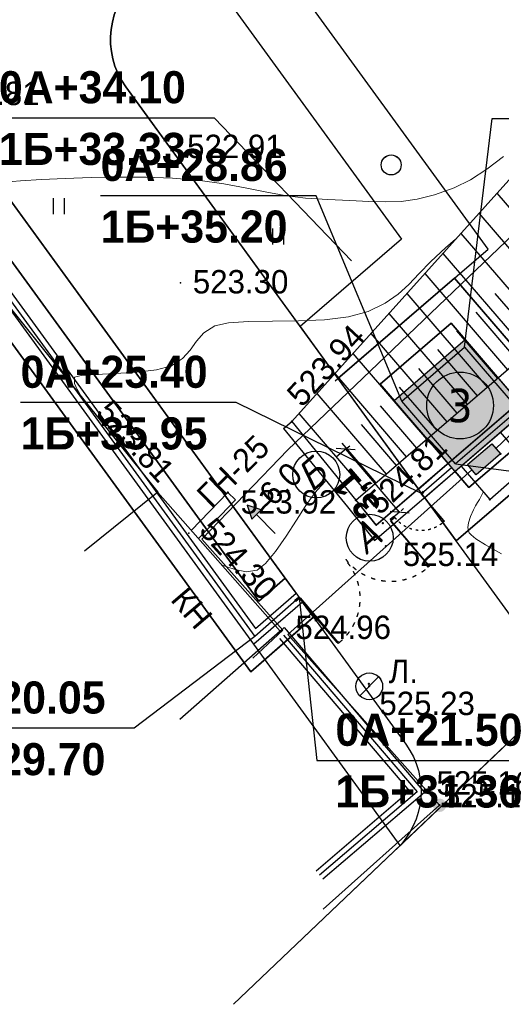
# Model space of a CAD drawing. Header units: millimetres. Extents: x 767170 to 66149698, y -983507 to 2493658.
# Tile 137 of 256: x 2430308 to 2448348, y -751363 to -714514. Entities that reach past the tile are written whole.
import ezdxf
from ezdxf.enums import TextEntityAlignment as Align

# ---------------------------------------------------------------- set-up
doc = ezdxf.new("R2010")
doc.units = ezdxf.units.MM
for name, pattern in [('ACAD_ISO03W100', [30, 12, -18]), ('Д_ТРОТ_ТРУБА', [3, 1.5, -1.5]), ('Контура низ откосов  Штриховая 0.1-0.5 - - - - - - -', [0.6, 0.1, -0.5])]:
    doc.linetypes.add(name, pattern=pattern)
for name, color, linetype in [('(004) Точки рельефа', 7, 'Continuous'), ('(004a) Точки рельефа (отк.)', 7, 'Continuous'), ('(007) Здания', 7, 'Continuous'), ('(011) Колодцы', 7, 'Continuous'), ('(013) Газ', 30, 'ИК_Газопровод -------г--------'), ('(022) Возд. Линии', 7, 'Continuous'), ('(025) Дорога', 7, 'Continuous'), ('(031) Горизонтали', 42, 'Continuous'), ('(035) Откосы', 7, 'Continuous'), ('(036) Растительность', 7, 'Continuous'), ('(038) Деревья', 7, 'Continuous'), ('(040) Ограда', 7, 'Continuous'), ('G_KOORD', 7, 'Continuous'), ('GLUXOY OG', 7, 'Continuous'), ('METALL OG', 7, 'Continuous'), ('Пикет', 7, 'Continuous')]:
    doc.layers.add(name, color=color, linetype=linetype)
doc.layers.add('ВВГ 3х2.5', color=5, linetype='Continuous', lineweight=40)
doc.styles.add('BM-431', font='txt')
doc.styles.add('D-431', font='txt')
doc.styles.add('FAYZXON', font='GOTHICB.TTF')
doc.styles.add('P-131', font='txt')
doc.styles.add('S', font='txtwr', dxfattribs={"oblique": 15})
doc.styles.get("Standard").update_dxf_attribs({"font": 'isocpeui.ttf'})
doc.styles.add('Tahoma', font='tahoma.ttf')
doc.linetypes.add('FENCELINE1', pattern='A,6.35,-2.54,[133,ltypeshp.shx,S=2.54,R=0,X=-2.54,Y=0],-2.54,25.4', length=36.83)
doc.linetypes.add('GAZ_VOZDUSH', pattern='A,1,-2,["~",Standard,S=3,R=0,X=-1.5,Y=-1.5],-1,10', length=14)
doc.linetypes.add('ИК_Газопровод -------г--------', pattern='A,9,-0.6,["Г",Standard,S=1.2,R=0,X=0,Y=-0.6],-1.2', length=10.8)
doc.linetypes.add('ОГРАДА_V_ПРОВ', pattern='A,2.5,["v",Standard,S=1,R=0,X=0,Y=0],5,["v",Standard,S=1,R=180,X=0,Y=0],2.5', length=10)
doc.linetypes.add('ОГРАДА_БЕТ', pattern='A,4,["|",Standard,S=0.8,R=0,X=0,Y=-0.8],4', length=8)
doc.linetypes.add('ОГРАДА_ГЛИН', pattern='A,4,["|",Standard,S=0.8,R=0,X=0,Y=-0.8],0.5,["|",Standard,S=0.8,R=0,X=0,Y=-0.8],3.5', length=8)
doc.linetypes.add('ОГРАДА_М_1М', pattern='A,2.5,["о",Standard,S=1,R=0,X=0,Y=-0.35],0.5,["0",Standard,S=0.5,R=0,X=-0.3,Y=-0.25],2.5', length=5.5)
doc.dimstyles.new('MAGENTA genplan dimension', dxfattribs={"dimtxt": 1000, "dimasz": 500, "dimexe": 200, "dimexo": 300, "dimgap": 100, "dimtad": 1, "dimdec": 1, "dimlfac": 0.001, "dimzin": 1, "dimtxsty": 'FAYZXON', "dimblk": 'OBLIQUE', "dimcen": 0, "dimclrd": 142, "dimclre": 142, "dimclrt": 6, "dimadec": 0, "dimazin": 0, "dimtfac": 1, "dimtdec": 1, "dimtmove": 0, "dimatfit": 3, "dimldrblk": 'OBLIQUE', "dimfxl": 1, "dimlwd": 30, "dimlwe": 30, "dimarcsym": 0})

# ---------------------------------------------------------------- blocks, each defined once
blk = doc.blocks.new('d')
at = {"layer": '(038) Деревья'}
blk.add_ellipse((0, 0), major_axis=(0.265, 0.265), ratio=1, start_param=5.497787, end_param=11.780972, dxfattribs=at)
blk = doc.blocks.new('I04010')
for p, q in [((-0.412273, 0.007146), (-0.412273, 1.207146)), ((0.387727, 1.207146), (0.387727, 0.007146))]:
    blk.add_line(p, q)
blk = doc.blocks.new('I01171-flat-6')
at = {"layer": '(011) Колодцы'}
blk.add_line((-0.349, -0.361), (0.349, 0.351), dxfattribs=at)
blk.add_circle((0, 0), 0.5, dxfattribs=at)
at = {"color": 4, "style": 'S', "oblique": 15}
blk.add_attdef('Z', (0.547, 0.808), '', height=1, rotation=90, dxfattribs=at)
blk = doc.blocks.new('U1073-flat-1')
blk.add_hatch(color=7).paths.add_polyline_path([(-0.618, -0.201), (0.292, 0.581), (0.618, 0.201), (-0.292, -0.581)])
at = {"color": 7}
blk.add_lwpolyline([(0.292, 0.581), (0.618, 0.201), (-0.292, -0.581), (-0.618, -0.201)], close=True, dxfattribs=at)
at = {"color": 4, "oblique": 15}
blk.add_attdef('Z', (0.07, -0.759), '', height=1, rotation=310.6527, dxfattribs=at)
blk = doc.blocks.new('wef-flat-8')
at = {"layer": '(025) Дорога', "linetype": 'Д_ТРОТ_ТРУБА'}
blk.add_hatch(color=0, dxfattribs=at).paths.add_polyline_path([(-1751554.747, -1402386.181), (-1751554.392, -1402385.83), (-1751554.921, -1402385.65)])
at = {"layer": '(022) Возд. Линии', "color": 0}
for points in [[(-1751554.921, -1402385.65), (-1751554.747, -1402386.181)], [(-1751553.867, -1402386.717), (-1751554.569, -1402386.006)]]:
    blk.add_lwpolyline(points, dxfattribs=at)
at = {"layer": '(025) Дорога', "color": 0, "linetype": 'Д_ТРОТ_ТРУБА'}
blk.add_lwpolyline([(-1751554.747, -1402386.181), (-1751554.392, -1402385.83), (-1751554.921, -1402385.65), (-1751554.747, -1402386.181)], close=True, dxfattribs=at)
blk.add_lwpolyline([(-1751554.747, -1402386.181), (-1751554.392, -1402385.83)], dxfattribs=at)
blk = doc.blocks.new('Topo Xos')
at = {"layer": '(013) Газ', "linetype": 'ByBlock', "transparency": 16777216}
h = blk.add_hatch(color=0, dxfattribs=at)
edge = h.paths.add_edge_path()
edge.add_arc((-6.717, -172.301), 0.25, 0, 360)
at = {"layer": '(004) Точки рельефа', "color": 7, "linetype": 'ByBlock', "lineweight": -2, "transparency": 16777216}
for p in [(-16.812, -147.631), (-16.429, -152.75), (-12.255, -157.943), (-4.437, -159.15), (-17.271, -160.588), (-9.862, -160.886), (-4.841, -160.855), (-16.116, -162.12), (-8.727, -162.599), (-12.696, -165.781), (-9.353, -167.849), (-7.282, -171.823)]:
    blk.add_point(p, dxfattribs=at)
at = {"layer": '(004a) Точки рельефа (отк.)', "color": 7, "linetype": 'ByBlock', "lineweight": -2, "transparency": 16777216}
for p in [(-14.645, -160.595), (-6.717, -172.301)]:
    blk.add_point(p, dxfattribs=at)
at = {"layer": '(007) Здания', "ltscale": 600, "transparency": 16777216}
for points in [[(-31.83, -142.262), (-30.121, -144.58), (-17.271, -160.588), (-20.017, -162.792)], [(-17.277, -160.592), (-12.696, -165.781), (-16.444, -169.09)]]:
    blk.add_lwpolyline(points, dxfattribs=at)
at = {"layer": '(013) Газ', "linetype": 'GAZ_VOZDUSH', "ltscale": 600, "transparency": 16777216, "flags": 128}
for points in [[(211.363, 129.819), (211.209, 128.871), (207.778, 121.494), (202.64, 118.683), (188.166, 85.176), (177.148, 55.188), (172.051, 44.881), (154.526, 10.276), (125.133, -20.235), (128.406, -27.612), (104.917, -48.213), (106.152, -52.909), (104.176, -59.427), (65.329, -101.114), (61.676, -103.137), (50.307, -114.313), (42.371, -118.322), (-2.23, -156.679), (-4.629, -158.957)], [(42.824, -105.462), (37.439, -110.659), (15.198, -132.624), (-12.398, -158.997), (-15.624, -162.344), (-12.587, -165.746), (-13.71, -166.794)], [(-5.51, -159.742), (-12.404, -165.914), (-6.717, -172.301), (-11.078, -176.184)]]:
    blk.add_lwpolyline(points, dxfattribs=at)
at = {"layer": '(031) Горизонтали', "color": 42, "linetype": 'Continuous', "lineweight": 0, "ltscale": 600, "transparency": 16777216}
for points in [[(-23.041, -148.976), (-22.413, -148.933), (-21.634, -148.886), (-20.74, -148.842), (-19.766, -148.808), (-18.748, -148.79), (-17.721, -148.796), (-16.722, -148.833), (-15.691, -148.92), (-14.798, -149.047), (-13.999, -149.195), (-13.252, -149.346), (-12.514, -149.482), (-11.744, -149.585), (-10.9, -149.636), (-10.077, -149.666), (-9.374, -149.702), (-8.749, -149.722), (-8.159, -149.703), (-7.562, -149.623), (-6.915, -149.46), (-6.177, -149.192), (-5.56, -148.888), (-4.945, -148.495), (-4.324, -148.024)], [(-20.143, -157.01), (-20.157, -156.974), (-20.201, -156.889), (-20.288, -156.736), (-20.391, -156.516), (-20.393, -156.283), (-20.143, -156.214), (-19.589, -156.176), (-18.853, -156.144), (-18.055, -156.095), (-17.317, -156.005), (-16.762, -155.85), (-16.348, -155.582), (-16.067, -155.267), (-15.829, -154.936), (-15.547, -154.624), (-15.133, -154.361), (-14.625, -154.245), (-13.881, -154.196), (-12.98, -154.182), (-12.002, -154.17), (-11.025, -154.128), (-10.129, -154.023), (-9.393, -153.822), (-8.756, -153.51), (-8.271, -153.176), (-7.87, -152.81), (-7.486, -152.405), (-7.052, -151.952), (-6.5, -151.445), (-6.12, -151.119)], [(-14.888, -163.298), (-14.687, -163.372), (-14.381, -163.48), (-13.966, -163.564), (-13.551, -163.505), (-13.238, -163.258), (-12.863, -162.8), (-12.464, -162.226), (-12.081, -161.635), (-11.754, -161.122), (-11.522, -160.785), (-11.301, -160.513), (-11.123, -160.306), (-10.981, -160.143)], [(-4.397, -162.896), (-4.998, -162.556), (-5.356, -162.327), (-5.535, -162.184), (-5.606, -162.105), (-5.625, -162.07), (-5.642, -162.019), (-5.656, -161.909), (-5.639, -161.732), (-5.566, -161.494), (-5.45, -161.24), (-5.374, -161.094), (-5.302, -160.975), (-5.224, -160.857), (-5.084, -160.581), (-5.081, -160.575)]]:
    blk.add_lwpolyline(points, dxfattribs=at)
at = {"layer": '(035) Откосы', "ltscale": 600, "transparency": 16777216}
for p, q in [((-4.572, -149.398), (-1.14, -153.393)), ((-5.246, -150.147), (-1.899, -154.044)), ((-5.921, -150.897), (-2.657, -154.696)), ((-6.595, -151.647), (-3.415, -155.347)), ((-7.269, -152.397), (-4.174, -155.999)), ((-7.943, -153.146), (-4.932, -156.65)), ((-4.647, -153.147), (-3.036, -155.022)), ((-8.617, -153.896), (-5.691, -157.302)), ((-5.363, -153.847), (-3.795, -155.673)), ((-9.291, -154.646), (-6.449, -157.954)), ((-6.079, -154.548), (-4.553, -156.325)), ((-9.965, -155.396), (-7.207, -158.605)), ((-6.796, -155.249), (-5.311, -156.976)), ((-10.639, -156.145), (-7.966, -159.257)), ((-7.512, -155.949), (-6.07, -157.628)), ((-11.313, -156.895), (-8.724, -159.908)), ((-8.228, -156.65), (-6.828, -158.279)), ((-11.987, -157.645), (-9.483, -160.56)), ((-8.944, -157.351), (-7.587, -158.931)), ((-9.66, -158.051), (-8.345, -159.583)), ((-10.377, -158.752), (-9.103, -160.234))]:
    blk.add_line(p, q, dxfattribs=at)
at = {"layer": '(035) Откосы', "linetype": 'Контура низ откосов  Штриховая 0.1-0.5 - - - - - - -', "ltscale": 600, "transparency": 16777216}
blk.add_lwpolyline([(14.281, -85.984), (20.727, -96.133), (32.163, -108.435), (36.083, -115.573), (35.908, -115.901), (35.074, -116.729), (19.635, -127.666), (6.134, -137.179), (-1.835, -146.353), (-12.255, -157.943)], dxfattribs=at)
at = {"layer": '(035) Откосы', "ltscale": 600, "transparency": 16777216}
blk.add_lwpolyline([(-9.862, -160.886), (2.903, -149.919), (7.746, -142.538), (25.311, -130.903), (40.01, -117.334), (40.328, -116.97), (40.386, -116.493), (34.649, -107.716), (22.507, -95.526), (14.281, -85.984)], dxfattribs=at)
at = {"layer": '(040) Ограда', "linetype": 'ОГРАДА_БЕТ', "ltscale": 600, "transparency": 16777216, "flags": 128}
for points in [[(-12.255, -157.943), (-9.862, -160.886), (-9.1, -161.822), (44.525, -115.774)], [(-12.565, -158.195), (-12.255, -157.943)], [(-16.018, -162.018), (-14.645, -160.595)]]:
    blk.add_lwpolyline(points, dxfattribs=at)
at = {"layer": '(040) Ограда', "ltscale": 600, "transparency": 16777216}
blk.add_lwpolyline([(-12.565, -158.195), (-10.172, -161.138), (-9.151, -162.393), (44.786, -116.077)], dxfattribs=at)
at = {"layer": '(040) Ограда', "linetype": 'ОГРАДА_V_ПРОВ', "ltscale": 600, "transparency": 16777216, "flags": 128}
blk.add_lwpolyline([(-5.91, -159.61), (-4.841, -160.855), (-3.377, -159.571), (-4.433, -158.341)], dxfattribs=at)
at = {"layer": '(040) Ограда', "ltscale": 600, "transparency": 16777216, "flags": 128}
for points in [[(-14.645, -160.595), (-14.357, -160.872)], [(-15.752, -162.319), (-14.357, -160.872)], [(-12.696, -165.78), (-12.546, -165.648), (-7.282, -171.823), (-11.087, -175.067)], [(-12.718, -166.062), (-7.846, -171.778), (-11.346, -174.762)]]:
    blk.add_lwpolyline(points, dxfattribs=at)
at = {"layer": '(040) Ограда', "linetype": 'ОГРАДА_М_1М', "ltscale": 600, "transparency": 16777216, "flags": 128}
blk.add_lwpolyline([(-12.566, -165.933), (-7.564, -171.8), (-11.216, -174.914)], dxfattribs=at)
at = {"layer": '(022) Возд. Линии', "transparency": 16777216}
for name, p in [('U1073-flat-1', (-5.055, -159.351)), ('wef-flat-8', (1751540.992, 1402224.584)), ('I01171-flat-6', (-9.353, -167.849))]:
    blk.add_blockref(name, p, dxfattribs=at)
at = {"layer": '(036) Растительность', "linetype": 'Continuous', "transparency": 16777216, "xscale": 0.5, "yscale": 0.5, "zscale": 0.5}
for p in [(-20.976, -150.186), (-12.753, -151.319)]:
    blk.add_blockref('I04010', p, dxfattribs=at)
at = {"layer": '(038) Деревья', "linetype": 'Continuous', "transparency": 16777216}
blk.add_blockref('d', (-8.532, -148.338), dxfattribs=at)
at = {"layer": '(004) Точки рельефа', "linetype": 'ByBlock', "transparency": 16777216, "char_height": 0.875, "attachment_point": 4, "style": 'D-431'}
for s, insert in [('522.91', (-16.175, -147.648)), ('523.30', (-15.961, -152.714)), ('525.14', (-8.097, -162.916)), ('524.96', (-12.118, -165.647)), ('525.23', (-8.975, -168.494)), ('525.16', (-6.836, -171.47))]:
    blk.add_mtext(s, dxfattribs=dict(at, insert=insert))
for s, insert, rotation in [('523.94', (-12.191, -157.15), 46.944), ('523.81', (-19.315, -157.345), 312.1815), ('524.81', (-9.251, -161.164), 43.9128), ('524.30', (-15.449, -161.753), 312.0803)]:
    blk.add_mtext(s, dxfattribs=dict(at, insert=insert, rotation=rotation))
at = {"layer": '(004a) Точки рельефа (отк.)', "linetype": 'ByBlock', "transparency": 16777216, "char_height": 0.875, "attachment_point": 4, "style": 'D-431'}
for s, insert in [('522.81', (-25.28, -145.668)), ('523.92', (-14.171, -160.953)), ('525.13', (-6.592, -171.951))]:
    blk.add_mtext(s, dxfattribs=dict(at, insert=insert))
at = {"layer": '(007) Здания', "transparency": 16777216, "style": 'P-131'}
blk.add_text('КН', height=0.88, rotation=310.4615, dxfattribs=at).set_placement((-16.832, -164.62))
at = {"layer": '(011) Колодцы', "transparency": 16777216, "style": 'BM-431'}
blk.add_text('Л.', height=0.875, dxfattribs=at).set_placement((-8.62, -167.726))
at = {"layer": '(013) Газ', "color": 0, "linetype": 'Continuous', "transparency": 16777216, "style": 'BM-431'}
for s, p in [('ГН-25', (-15.279, -161.216)), ('6.0', (-12.945, -161.153))]:
    blk.add_text(s, height=0.875, rotation=44.6423, dxfattribs=at).set_placement(p)
blk = doc.blocks.new('_Oblique')
at = {"color": 0, "linetype": 'ByBlock', "lineweight": -2}
blk.add_line((-0.5, -0.5), (0.5, 0.5), dxfattribs=at)
blk = doc.blocks.new('*D294')
at = {"color": 142, "lineweight": 30, "transparency": 16777216}
for p, q in [((1989123, -731441), (1989123, -731185)), ((1989123, -731385), (1992223, -731385)), ((1992223, -731441), (1992223, -731185))]:
    blk.add_line(p, q, dxfattribs=at)
at = {"color": 142, "lineweight": 30, "transparency": 16777216, "xscale": 500, "yscale": 500, "zscale": 500, "rotation": 180}
blk.add_blockref('_Oblique', (1989123, -731385), dxfattribs=at)
at = {"color": 142, "lineweight": 30, "transparency": 16777216, "xscale": 500, "yscale": 500, "zscale": 500}
blk.add_blockref('_Oblique', (1992223, -731385), dxfattribs=at)
at = {"color": 6, "transparency": 16777216, "insert": (1990673, -730689), "char_height": 1000, "attachment_point": 5, "style": 'FAYZXON'}
blk.add_mtext('3,1', dxfattribs=at)
blk = doc.blocks.new('*D295')
at = {"color": 142, "lineweight": 30, "transparency": 16777216}
for p, q in [((1986356, -727461), (1986356, -724361)), ((1986433, -724361), (1986556, -724361)), ((1986433, -727461), (1986556, -727461))]:
    blk.add_line(p, q, dxfattribs=at)
at = {"color": 142, "lineweight": 30, "transparency": 16777216, "xscale": 500, "yscale": 500, "zscale": 500}
for p, rotation in [((1986356, -724361), 90), ((1986356, -727461), 270)]:
    blk.add_blockref('_Oblique', p, dxfattribs=dict(at, rotation=rotation))
at = {"color": 6, "transparency": 16777216, "insert": (1985661, -725911), "char_height": 1000, "attachment_point": 5, "rotation": 90, "style": 'FAYZXON'}
blk.add_mtext('3,1', dxfattribs=at)
blk = doc.blocks.new('A$C086e4636')
at = {"color": 0, "lineweight": 30, "ltscale": 400}
for points in [[(-2733, 65), (-2524, 65), (-2524, -6), (-2733, -6)], [(-2500, 0), (-2500, -2452), (-2524, -2452), (-2524, 0)], [(2534, 0), (2534, -2452), (2558, -2452), (2558, 0)], [(2767, 65), (2558, 65), (2558, -6), (2767, -6)], [(-2524, -2452), (-2524, -2518), (-2458, -2518), (-2458, -2452)], [(2558, -2452), (2558, -2518), (2492, -2518), (2492, -2452)]]:
    blk.add_lwpolyline(points, close=True, dxfattribs=at)
at = {"color": 0, "linetype": 'ACAD_ISO03W100', "lineweight": 25, "ltscale": 15}
for points in [[(0, 0, -0.433127), (-2458, -2518)], [(34, 0, 0.433127), (2492, -2518)]]:
    blk.add_lwpolyline(points, format="xyb", dxfattribs=at)
blk = doc.blocks.new('A$Cdc330da0')
at = {"color": 0, "lineweight": 30, "ltscale": 400}
for points in [[(-2570, 1291), (-2360, 1291), (-2360, 1220), (-2570, 1220)], [(141, 1226), (141, -1226), (164, -1226), (164, 1226)], [(374, 1291), (164, 1291), (164, 1220), (374, 1220)], [(164, -1226), (164, -1292), (98, -1292), (98, -1226)]]:
    blk.add_lwpolyline(points, close=True, dxfattribs=at)
at = {"color": 0, "linetype": 'ACAD_ISO03W100', "lineweight": 25, "ltscale": 15}
blk.add_lwpolyline([(-2360, 1226, 0.433127), (98, -1292)], format="xyb", dxfattribs=at)
blk = doc.blocks.new('A$C506b9f70')
at = {"color": 0, "ltscale": 400, "xscale": 1.230330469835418, "yscale": 1.230330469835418, "zscale": 1.230330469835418, "rotation": 179.9999999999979}
blk.add_blockref('A$C086e4636', (-371, -1573), dxfattribs=at)
at = {"color": 0, "xscale": 0.7338707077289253, "yscale": 0.7338707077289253, "zscale": 0.7338707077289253, "rotation": 180.000000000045}
blk.add_blockref('A$Cdc330da0', (-5507, -705), dxfattribs=at)
blk = doc.blocks.new('KOORDINIR')
at = {"color": 0}
for tag, p in [('Y', (0, 1.2)), ('X', (0, -3.8))]:
    blk.add_attdef(tag, p, '', height=2.6, dxfattribs=at)
blk = doc.blocks.new('Eksplikatsia')
h = blk.add_hatch(color=2)
h.dxf.hatch_style = 1
edge = h.paths.add_edge_path()
edge.add_arc((0, 0), 1250, 0, 360)
at = {"lineweight": 30}
blk.add_circle((0, 0), 1250, dxfattribs=at)
at = {"color": 1}
blk.add_attdef('№', text='', height=1250, dxfattribs=at).set_placement((0, 0), align=Align.MIDDLE_CENTER)
blk = doc.blocks.new('asdaw1234141')
at = {"layer": '(013) Газ', "linetype": 'ByBlock'}
h = blk.add_hatch(color=0, dxfattribs=at)
edge = h.paths.add_edge_path()
edge.add_arc((-63376, -86269), 250, 0, 360)
at = {"layer": '(004) Точки рельефа', "color": 7, "linetype": 'ByBlock', "lineweight": -2}
for p in [(-68914, -71911), (-61096, -73118), (-66521, -74854), (-61500, -74823), (-65386, -76567), (-69355, -79749), (-66012, -81817), (-63941, -85791)]:
    blk.add_point(p, dxfattribs=at)
at = {"layer": '(004a) Точки рельефа (отк.)', "color": 7, "linetype": 'ByBlock', "lineweight": -2}
for p in [(-71304, -74563), (-63376, -86269)]:
    blk.add_point(p, dxfattribs=at)
at = {"layer": '(007) Здания', "ltscale": 600}
blk.add_lwpolyline([(-73936, -74561), (-69355, -79749), (-73103, -83058)], dxfattribs=at)
at = {"layer": '(013) Газ', "linetype": 'GAZ_VOZDUSH', "ltscale": 600, "flags": 128}
for points in [[(-13836, -19430), (-19220, -24627), (-41461, -46592), (-69057, -72965), (-72284, -76313), (-69246, -79714), (-70369, -80762)], [(-62169, -73710), (-69063, -79882), (-63376, -86269), (-67737, -90152)]]:
    blk.add_lwpolyline(points, dxfattribs=at)
at = {"layer": '(031) Горизонтали', "color": 42, "linetype": 'Continuous', "lineweight": 0, "ltscale": 600}
for points in [[(-71547, -77266), (-71346, -77340), (-71040, -77448), (-70626, -77532), (-70210, -77473), (-69897, -77227), (-69522, -76768), (-69123, -76195), (-68741, -75603), (-68414, -75090), (-68181, -74753), (-67960, -74481), (-67782, -74275), (-67640, -74111)], [(-61056, -76865), (-61657, -76524), (-62015, -76295), (-62194, -76153), (-62265, -76073), (-62284, -76038), (-62301, -75987), (-62316, -75877), (-62298, -75700), (-62226, -75462), (-62110, -75209), (-62034, -75063), (-61961, -74943), (-61883, -74825), (-61744, -74549), (-61741, -74543)]]:
    blk.add_lwpolyline(points, dxfattribs=at)
at = {"layer": '(035) Откосы', "ltscale": 600}
for p, q in [((-61232, -63366), (-57800, -67361)), ((-61906, -64116), (-58558, -68013)), ((-62580, -64866), (-59316, -68664)), ((-63254, -65615), (-60075, -69316)), ((-63928, -66365), (-60833, -69967)), ((-64602, -67115), (-61591, -70619)), ((-61306, -67115), (-59695, -68990)), ((-65276, -67864), (-62350, -71270)), ((-62022, -67816), (-60454, -69641)), ((-62739, -68516), (-61212, -70293)), ((-65950, -68614), (-63108, -71922)), ((-63455, -69217), (-61971, -70945)), ((-66624, -69364), (-63867, -72574)), ((-64171, -69918), (-62729, -71596)), ((-67298, -70114), (-64625, -73225)), ((-64887, -70618), (-63487, -72248)), ((-67972, -70863), (-65383, -73877)), ((-65603, -71319), (-64246, -72899)), ((-68646, -71613), (-66142, -74528)), ((-66320, -72020), (-65004, -73551)), ((-67036, -72720), (-65763, -74202))]:
    blk.add_line(p, q, dxfattribs=at)
at = {"layer": '(040) Ограда', "linetype": 'ОГРАДА_БЕТ', "ltscale": 600, "flags": 128}
for points in [[(-68914, -71911), (-66521, -74854), (-65760, -75790), (-12134, -29742)], [(-69224, -72163), (-68914, -71911)], [(-72677, -75987), (-71304, -74563)]]:
    blk.add_lwpolyline(points, dxfattribs=at)
at = {"layer": '(040) Ограда', "ltscale": 600}
blk.add_lwpolyline([(-69224, -72163), (-66831, -75106), (-65811, -76362), (-11873, -30045)], dxfattribs=at)
at = {"layer": '(040) Ограда', "linetype": 'ОГРАДА_V_ПРОВ', "ltscale": 600, "flags": 128}
blk.add_lwpolyline([(-62569, -73578), (-61500, -74823), (-60036, -73539), (-61092, -72309)], dxfattribs=at)
at = {"layer": '(040) Ограда', "ltscale": 600, "flags": 128}
for points in [[(-71304, -74563), (-71016, -74841)], [(-72412, -76287), (-71016, -74841)], [(-69355, -79749), (-69205, -79617), (-63941, -85791), (-67746, -89035)], [(-69378, -80031), (-64505, -85746), (-68005, -88731)]]:
    blk.add_lwpolyline(points, dxfattribs=at)
at = {"layer": '(040) Ограда', "linetype": 'ОГРАДА_М_1М', "ltscale": 600, "flags": 128}
blk.add_lwpolyline([(-69225, -79901), (-64223, -85769), (-67876, -88883)], dxfattribs=at)
at = {"layer": 'Пикет', "color": 7, "linetype": 'ByBlock', "lineweight": -2, "transparency": 16777216}
for p in [(-65510, -75711, 524778), (-66033, -81719, 525323), (-63786, -85597, 525304)]:
    blk.add_point(p, dxfattribs=at)
at = {"layer": '(022) Возд. Линии', "xscale": 1000, "yscale": 1000, "zscale": 1000}
for name, p in [('U1073-flat-1', (-61714, -73319)), ('wef-flat-8', (1751484333, 1402310616)), ('I01171-flat-6', (-66012, -81817))]:
    blk.add_blockref(name, p, dxfattribs=at)
at = {"layer": '(038) Деревья', "linetype": 'Continuous', "xscale": 1000, "yscale": 1000, "zscale": 1000}
blk.add_blockref('d', (-65192, -62306), dxfattribs=at)
at = {"layer": '(004) Точки рельефа', "linetype": 'ByBlock', "char_height": 875, "attachment_point": 4, "style": 'D-431'}
for s, insert, rotation in [('523.94', (-68850, -71118), 46.944), ('524.81', (-65910, -75132), 43.9128), ('524.30', (-72108, -75722), 312.0803)]:
    blk.add_mtext(s, dxfattribs=dict(at, insert=insert, rotation=rotation))
for s, insert in [('525.14', (-64756, -76884)), ('524.96', (-68777, -79615)), ('525.23', (-65634, -82462))]:
    blk.add_mtext(s, dxfattribs=dict(at, insert=insert))
at = {"layer": '(004a) Точки рельефа (отк.)', "linetype": 'ByBlock', "char_height": 875, "attachment_point": 4, "style": 'D-431'}
for s, insert in [('523.92', (-70830, -74921)), ('525.13', (-63251, -85919))]:
    blk.add_mtext(s, dxfattribs=dict(at, insert=insert))
at = {"layer": '(007) Здания', "style": 'P-131'}
blk.add_text('КН', height=880, rotation=310.4615, dxfattribs=at).set_placement((-73491, -78588))
at = {"layer": '(011) Колодцы', "style": 'BM-431'}
blk.add_text('Л.', height=875, dxfattribs=at).set_placement((-65279, -81694))
at = {"layer": '(013) Газ', "color": 0, "linetype": 'Continuous', "style": 'BM-431'}
for s, p in [('ГН-25', (-71938, -75184)), ('6.0', (-69604, -75121))]:
    blk.add_text(s, height=875, rotation=44.6423, dxfattribs=at).set_placement(p)
at = {"color": 4, "oblique": 15}
for p in [(7915, -43169, 526510), (-14957, -65237, 525926), (-30354, -80716, 525694), (-52139, -102428, 524466)]:
    blk.add_attdef('Z', p, '', height=1000, rotation=4.8022, dxfattribs=at)
blk = doc.blocks.new('A$C204b781e')
h = blk.add_hatch(color=1)
h.dxf.hatch_style = 1
h.paths.add_polyline_path([(-1750, 1750), (1750, 1750), (1750, -1750), (-1750, -1750)])
for p, q in [((-4299.18, 1550), (-4779.18, 1550)), ((-4299.18, -1550), (-4779.18, -1550))]:
    blk.add_line(p, q)
for points in [[(1750, 1750), (1750, 2550), (-1750, 2550), (-1750, 1750)], [(-1750, -1750), (-1750, -2550), (1750, -2550), (1750, -1750)]]:
    blk.add_lwpolyline(points)
at = {"ltscale": 0.2}
blk.add_lwpolyline([(-1750, 1750), (1750, 1750), (1750, -1750), (-1750, -1750)], close=True, dxfattribs=at)
at = {"color": 2, "ltscale": 0.2}
blk.add_lwpolyline([(-1550, 1550), (1550, 1550), (1550, -1550), (-1550, -1550)], close=True, dxfattribs=at)
for centre in [(-5769.45, 1550), (-5791.68, -1550), (-1550, -6751.43), (1550, -6751.43)]:
    blk.add_circle(centre, 877.5)
at = {"ltscale": 50}
for s, p in [('Б', (-6363.77, 1129.49)), ('А', (-6386, -1970.51)), ('1', (-2199.03, -7262.02)), ('2', (900.97, -7262.02))]:
    blk.add_text(s, height=1080, dxfattribs=at).set_placement(p)
dim = blk.add_linear_dim(base=(-4316.6, 1550), p1=(-4539.18, -1550), p2=(-4539.18, 1550), angle=90, dimstyle='MAGENTA genplan dimension')
dim.commit()
dim.dimension.update_dxf_attribs({"geometry": '*D295', "text_midpoint": (-5011.78, 0), "insert": (-1990672.56, 725911.28)})
dim = blk.add_linear_dim(base=(1550, -5473.25), p1=(-1550, -5830.12), p2=(1550, -5830.12), dimstyle='MAGENTA genplan dimension')
dim.commit()
dim.dimension.update_dxf_attribs({"geometry": '*D294', "text_midpoint": (0, -4778.07), "insert": (-1990672.56, 725911.28)})

msp = doc.modelspace()

# ---------------------------------------------------------------- block references
at = {"xscale": 1000, "yscale": 1000, "zscale": 1000}
msp.add_blockref('Topo Xos', (2452754.32, -571613.28), dxfattribs=at)

# ---------------------------------------------------------------- next in the draw order: linework, layer by layer
for points in [[(2441355.79, -736834.3), (2438963.79, -738920.39), (2400395.29, -685926.13), (2323754.93, -569428.84), (2454734.55, -489851.54), (2517832.14, -602286.69), (2486575.58, -622966.39), (2486415.24, -626464), (2488363.36, -629103.83), (2467521.85, -647824.51), (2498510.59, -687779.78), (2450636.95, -728888.93), (2451483.64, -729874.71), (2446654.19, -734022.69)], [(2459171.41, -501435.7), (2454076.73, -492357.37), (2326284.18, -569998.35), (2401875.69, -684901.32), (2439262.33, -736271.67), (2440245.89, -735413.89)], [(2323754.93, -569428.84), (2400395.29, -685926.13), (2438963.79, -738920.39), (2441309.21, -736874.92), (2440895.7, -736306.74), (2439079.89, -737890.33), (2400971, -685527.59), (2324738.53, -569650.32)], [(2438321.29, -751362.62), (2577813.45, -618609.46)], [(2465073.23, -647604.42), (2496040.54, -687532.07), (2449464.21, -727523.52), (2446596.96, -724185.21), (2442226.53, -727938.95), (2445243.68, -732084.6), (2446354.22, -731116.09), (2443813.41, -728157.85), (2446468.51, -725877.4), (2449009.86, -728836.26), (2497001.83, -687629.31), (2466025.47, -647690.01)], [(2466569.61, -647738.92), (2497549.33, -687682.55), (2449270.46, -729139.67), (2449791.45, -729746.26), (2447136.35, -732026.71), (2446614.85, -731419.53), (2445479.97, -732409.28), (2446654.19, -734022.69), (2451483.64, -729874.71), (2450636.95, -728888.93), (2498510.59, -687779.78), (2467521.85, -647824.51)], [(2438321.29, -751362.62), (2467786.57, -723320.84)], [(2442121.22, -728029.4), (2446596.96, -724185.21), (2449464.21, -727523.52)], [(2444562.21, -745423.2), (2439079.89, -737890.33)]]:
    msp.add_lwpolyline(points)
msp.add_lwpolyline([(2325300.58, -569776.88), (2401299.98, -685299.86), (2439146.23, -737301.72), (2440659.4, -735982.07), (2440245.89, -735413.89), (2439262.33, -736271.67), (2401875.69, -684901.32), (2346560.45, -600819.32, -0.03415901)], format="xyb")
msp.add_lwpolyline([(2393442.22, -637053.35, 0.48309225), (2389099.23, -635256.09), (2387160.06, -636334.91), (2369658.33, -604875.58), (2372279.94, -603417.1, 0.41421356), (2373443.07, -599337.01), (2371724.72, -596248.28, 0.42549538), (2367545.15, -595143.01), (2355627.07, -602385.49, -0.37475214), (2346560.45, -600819.32), (2401875.69, -684901.32), (2439262.33, -736271.67), (2440245.89, -735413.89), (2419513.28, -706926.67), (2399077.92, -656797.86)], format="xyb", close=True)
at = {"lineweight": 30}
for points in [[(2393442.22, -637053.35), (2399077.92, -656797.86), (2419513.28, -706926.67), (2444768.7, -741628.36, -0.376197), (2444411.26, -745566.86), (2453179.68, -737222.06, -0.45328456), (2448685.85, -736814.25), (2434281.57, -717022.34, -0.39720505), (2434803.24, -712938.6), (2476239.69, -678917.3), (2477505.41, -680459.07), (2480602.62, -677923.17), (2462828.51, -656279.77), (2432689.19, -681030.96), (2434593.13, -683349.37, -0.41421356), (2434178.66, -687571.71), (2425280.07, -694879.46, -0.5052191), (2420598.1, -693693.53), (2404648.57, -654568.66, -0.16168228)], [(2434281.57, -717022.34, -0.39720505), (2434803.24, -712938.6)], [(2434803.24, -712938.6, 0.39720505), (2434281.57, -717022.34)], [(2444768.7, -741628.36, -0.376197), (2444411.26, -745566.86)]]:
    msp.add_lwpolyline(points, format="xyb", dxfattribs=at)
for points in [[(2439262.33, -736271.67), (2401875.69, -684901.32)], [(2401875.69, -684901.32), (2439262.33, -736271.67)], [(2401299.98, -685299.86), (2439146.23, -737301.72)], [(2439079.89, -737890.33), (2400971, -685527.59)], [(2400395.29, -685926.13), (2438963.79, -738920.39)], [(2419513.28, -706926.67), (2444768.7, -741628.36)], [(2440245.89, -735413.89), (2419513.28, -706926.67)], [(2448685.85, -736814.25), (2434281.57, -717022.34)], [(2434281.57, -717022.34), (2442226.53, -727938.95)], [(2446596.96, -724185.21), (2442226.53, -727938.95)], [(2442226.53, -727938.95), (2446596.96, -724185.21)], [(2449464.21, -727523.52), (2446596.96, -724185.21)], [(2446596.96, -724185.21), (2449464.21, -727523.52)], [(2443813.41, -728157.85), (2446468.51, -725877.4)], [(2446468.51, -725877.4), (2449009.86, -728836.26)], [(2442226.53, -727938.95), (2445243.68, -732084.6)], [(2446354.22, -731116.09), (2443813.41, -728157.85)], [(2446654.19, -734022.69), (2451483.64, -729874.71)], [(2449791.45, -729746.26), (2447136.35, -732026.71)], [(2445243.68, -732084.6), (2446354.22, -731116.09)], [(2446614.85, -731419.53), (2445479.97, -732409.28)], [(2447136.35, -732026.71), (2446614.85, -731419.53)], [(2445479.97, -732409.28), (2446654.19, -734022.69)], [(2440245.89, -735413.89), (2439262.33, -736271.67)], [(2439262.33, -736271.67), (2440245.89, -735413.89)], [(2440659.4, -735982.07), (2440245.89, -735413.89)], [(2439146.23, -737301.72), (2440659.4, -735982.07)], [(2440895.7, -736306.74), (2439079.89, -737890.33)], [(2441309.21, -736874.92), (2440895.7, -736306.74)], [(2438963.79, -738920.39), (2441309.21, -736874.92)], [(2444411.26, -745566.86), (2453179.68, -737222.06)]]:
    msp.add_lwpolyline(points, dxfattribs=at)
for points in [[(2438345.27, -710030.43), (2436487.22, -711555.97), (2444615, -722723.79), (2440809.68, -725992.15), (2442226.53, -727938.95), (2447858.41, -723101.77)], [(2443813.41, -728157.85), (2446468.51, -725877.4), (2449791.45, -729746.26), (2447136.35, -732026.71)]]:
    msp.add_lwpolyline(points, close=True)
at = {"layer": 'G_KOORD', "color": 5, "linetype": 'Continuous'}
for points in [[(2442738.66, -723544.43), (2437605.25, -718195.11), (2429528.58, -718195.11)], [(2446968.35, -726766.31), (2448006.38, -718217.67), (2456083.05, -718217.67)], [(2444616.69, -728786.14), (2441417.09, -721102.43), (2433340.42, -721102.43)], [(2445361.83, -732246.94), (2438418.66, -728844.8), (2430341.99, -728844.8)], [(2446636.51, -731137.8), (2455645.98, -732326.03), (2463722.66, -732326.03)], [(2440777.55, -736144.4), (2441443.03, -742243.03), (2449519.7, -742243.03)], [(2439113.06, -737596.03), (2434596.78, -741034.31), (2426520.11, -741034.31)]]:
    msp.add_lwpolyline(points, dxfattribs=at)
at = {"layer": 'GLUXOY OG', "color": 186, "linetype": 'ОГРАДА_ГЛИН', "lineweight": 30, "ltscale": 400}
for points in [[(2439079.89, -737890.33), (2400971, -685527.59), (2324738.53, -569650.32), (2454478.73, -490826.03), (2516903.29, -602061.89), (2485892.61, -622578.92), (2485704.61, -626679.92), (2487422.61, -629007.92), (2466569.61, -647738.92), (2497549.33, -687682.55)], [(2497001.83, -687629.31), (2466025.47, -647690.01), (2486885.04, -628953.11), (2485298.53, -626803.3), (2485502.34, -622357.51), (2516372.52, -601933.43), (2454332.55, -491382.88), (2325300.58, -569776.88), (2401299.98, -685299.86), (2439146.23, -737301.72)]]:
    msp.add_lwpolyline(points, dxfattribs=at)
at = {"layer": 'GLUXOY OG', "color": 186, "lineweight": 30, "ltscale": 400}
msp.add_lwpolyline([(2497275.58, -687655.93), (2466297.54, -647714.47), (2487153.82, -628980.52), (2485501.57, -626741.61), (2485697.48, -622468.21), (2516637.9, -601997.66), (2454405.64, -491104.45), (2325019.56, -569713.6), (2401135.49, -685413.73), (2439113.06, -737596.03)], dxfattribs=at)
at = {"layer": 'METALL OG', "color": 5, "lineweight": 30, "ltscale": 120}
for points in [[(2445243.68, -732084.6), (2446354.22, -731116.09)], [(2446614.85, -731419.53), (2445479.97, -732409.28)], [(2439146.23, -737301.72), (2440659.4, -735982.07)], [(2440895.7, -736306.74), (2439079.89, -737890.33)]]:
    msp.add_lwpolyline(points, dxfattribs=at)
at = {"layer": 'METALL OG', "color": 5, "linetype": 'FENCELINE1', "lineweight": 30, "ltscale": 80}
for points in [[(2445361.83, -732246.94), (2446484.54, -731267.81)], [(2440777.55, -736144.4), (2439113.06, -737596.03)]]:
    msp.add_lwpolyline(points, dxfattribs=at)

# ---------------------------------------------------------------- next in the draw order: block references
at = {"rotation": 40.65906120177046}
msp.add_blockref('A$C204b781e', (2446802.43, -728952.05), dxfattribs=at)
ref = msp.add_blockref('Eksplikatsia', (2446802.43, -728952.05))
ref.add_attrib('№', '3', dxfattribs={"color": 1, "height": 1250, "style": 'Tahoma'}).set_placement((2446802.43, -728952.05), align=Align.MIDDLE_CENTER)
at = {"color": 5, "xscale": 0.7177323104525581, "yscale": 0.7177323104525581, "zscale": 0.7177323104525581, "rotation": 220.2502163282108}
msp.add_blockref('A$C506b9f70', (2443021.51, -735757.94), dxfattribs=at)
at = {"layer": 'G_KOORD', "color": 5}
ref = msp.add_blockref('KOORDINIR', (2429528.58, -718195.11), dxfattribs=dict(at, xscale=461.5384615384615, yscale=461.5384615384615, zscale=461.5384615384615))
ref.add_attrib('Y', '0А+34.10', (2429528.58, -717641.27), dxfattribs={"layer": '0', "color": 0, "height": 1200, "style": 'FAYZXON'})
ref.add_attrib('X', '1Б+33.33', (2429528.58, -719948.96), dxfattribs={"layer": '0', "color": 0, "height": 1200, "style": 'FAYZXON'})
ref = msp.add_blockref('KOORDINIR', (2433340.42, -721102.43), dxfattribs=dict(at, xscale=461.5384615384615, yscale=461.5384615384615, zscale=461.5384615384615))
ref.add_attrib('Y', '0А+28.86', (2433340.42, -720548.58), dxfattribs={"layer": '0', "color": 0, "height": 1200, "style": 'FAYZXON'})
ref.add_attrib('X', '1Б+35.20', (2433340.42, -722856.27), dxfattribs={"layer": '0', "color": 0, "height": 1200, "style": 'FAYZXON'})
ref = msp.add_blockref('KOORDINIR', (2430341.99, -728844.8), dxfattribs=dict(at, xscale=461.5384615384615, yscale=461.5384615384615, zscale=461.5384615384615))
ref.add_attrib('Y', '0А+25.40', (2430341.99, -728290.96), dxfattribs={"layer": '0', "color": 0, "height": 1200, "style": 'FAYZXON'})
ref.add_attrib('X', '1Б+35.95', (2430341.99, -730598.65), dxfattribs={"layer": '0', "color": 0, "height": 1200, "style": 'FAYZXON'})
ref = msp.add_blockref('KOORDINIR', (2426520.11, -741034.31), dxfattribs=dict(at, xscale=461.5384615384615, yscale=461.5384615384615, zscale=461.5384615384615))
ref.add_attrib('Y', '0А+20.05', (2426520.11, -740480.46), dxfattribs={"layer": '0', "color": 0, "height": 1200, "style": 'FAYZXON'})
ref.add_attrib('X', '1Б+29.70', (2426520.11, -742788.16), dxfattribs={"layer": '0', "color": 0, "height": 1200, "style": 'FAYZXON'})
ref = msp.add_blockref('KOORDINIR', (2442135.33, -742243.03), dxfattribs=dict(at, xscale=461.5384615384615, yscale=461.5384615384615, zscale=461.5384615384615))
ref.add_attrib('Y', '0А+21.50', (2442135.33, -741689.18), dxfattribs={"layer": '0', "color": 0, "height": 1200, "style": 'FAYZXON'})
ref.add_attrib('X', '1Б+31.36', (2442135.33, -743996.87), dxfattribs={"layer": '0', "color": 0, "height": 1200, "style": 'FAYZXON'})
at = {"layer": 'ВВГ 3х2.5', "color": 1, "lineweight": 40}
msp.add_blockref('asdaw1234141', (2509413.61, -657644.92), dxfattribs=at)

doc.saveas('drawing.dxf')
